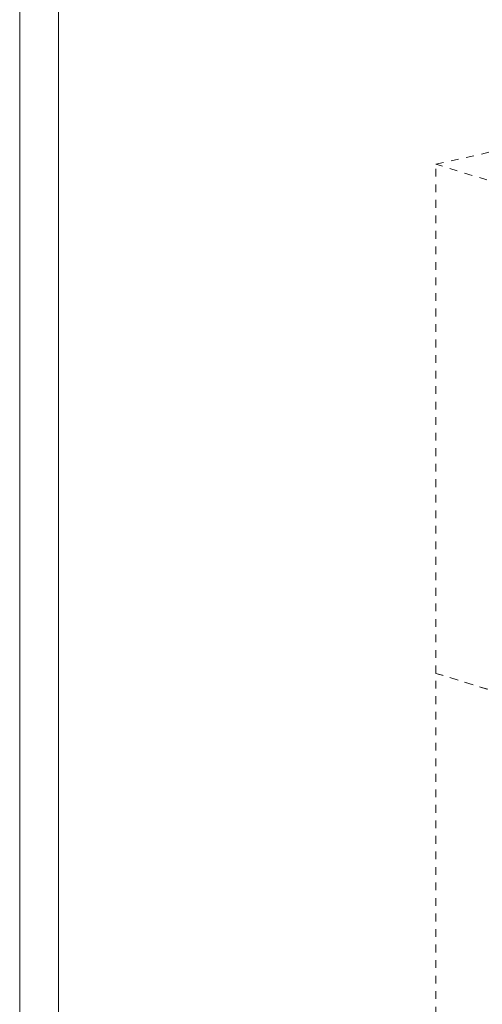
# Model space of a CAD drawing. Header units: millimetres. Extents: x -117 to 303, y -130 to 167.
# Tile 2 of 13: x -117 to -58, y -25 to 102. Entities that reach past the tile are written whole.
import ezdxf

# ---------------------------------------------------------------- set-up
doc = ezdxf.new("R2010")
doc.units = ezdxf.units.MM
doc.linetypes.add('XKITLINE00', pattern=[0])
doc.linetypes.add('XKITLINE01', pattern=[4, 1, -1, 1, -1])
doc.layers.add('List výkresu', color=3, linetype='Continuous', lineweight=0)
doc.layers.add('Prvek', color=2, linetype='Continuous', lineweight=0)

msp = doc.modelspace()

# ---------------------------------------------------------------- linework, layer by layer
at = {"layer": 'List výkresu', "color": 7, "linetype": 'XKITLINE00', "lineweight": 0}
for p, q in [((-117.17, 167.22), (-117.17, -129.78)), ((-112.17, 162.22), (-112.17, -124.78))]:
    msp.add_line(p, q, dxfattribs=at)
at = {"layer": 'Prvek', "color": 7, "linetype": 'XKITLINE01', "lineweight": 0}
for p, q in [((-63.57, 83.56), (-55.97, 85.27)), ((-63.57, 17.96), (-63.57, 83.56)), ((-53.18, 80.36), (-63.57, 83.56)), ((-63.57, -38), (-63.57, 17.96)), ((-63.57, 17.96), (-53.18, 14.76)), ((-53.18, 14.76), (-63.57, 17.96))]:
    msp.add_line(p, q, dxfattribs=at)

doc.saveas('drawing.dxf')
